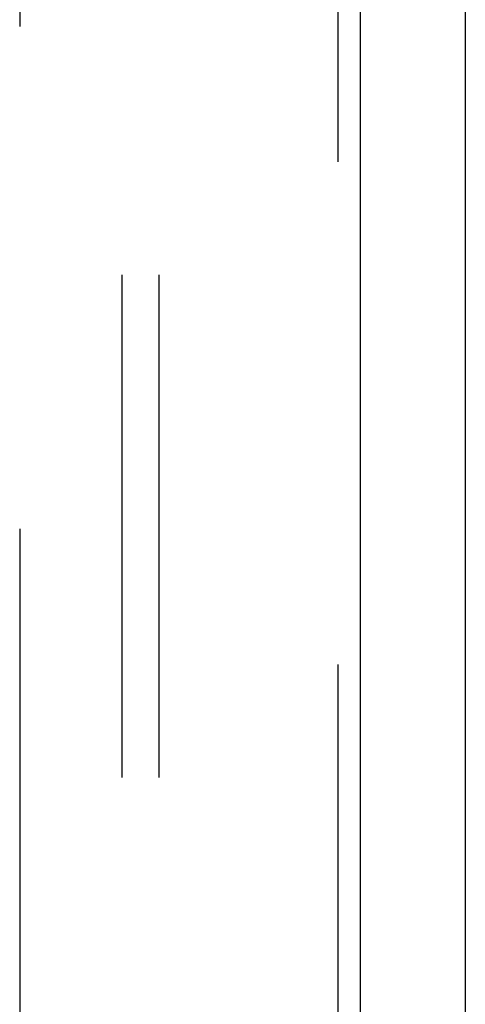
# Model space of a CAD drawing. Header units: inches. Extents: x 0 to 308, y 0 to 199.
# Tile 95 of 139: x 140.01 to 141.51, y 113.68 to 116.99. Entities that reach past the tile are written whole.
import ezdxf

# ---------------------------------------------------------------- set-up
doc = ezdxf.new("R2010")
doc.units = ezdxf.units.IN
doc.header["$LTSCALE"] = 16.920913
doc.header["$MEASUREMENT"] = 0
doc.linetypes.add('HIDDEN', pattern=[0.2, 0.1, -0.1])
doc.layers.get('0').update_dxf_attribs({"linetype": 'CONTINUOUS'})
for name, color, linetype in [('DEFAULT_2', 8, 'HIDDEN'), ('EXD_ENCLOSURE_DOOR_ASSEMBLY', 7, 'CONTINUOUS'), ('SUBPANEL', 7, 'CONTINUOUS')]:
    doc.layers.add(name, color=color, linetype=linetype)

msp = doc.modelspace()

# ---------------------------------------------------------------- linework, layer by layer
at = {"color": 3, "linetype": 'Continuous'}
msp.add_line((141.5127, 136.7708), (141.5127, 102.3968), dxfattribs=at)
at = {"layer": 'DEFAULT_2', "color": 8, "linetype": 'HIDDEN'}
msp.add_line((140.0127, 135.5818), (140.0127, 103.5858), dxfattribs=at)
at = {"layer": 'EXD_ENCLOSURE_DOOR_ASSEMBLY', "color": 8, "linetype": 'HIDDEN'}
msp.add_line((141.0834, 131.7413), (141.0834, 107.4313), dxfattribs=at)
at = {"layer": 'EXD_ENCLOSURE_DOOR_ASSEMBLY', "color": 3, "linetype": 'Continuous'}
msp.add_line((141.1584, 131.5863), (141.1584, 107.5863), dxfattribs=at)
at = {"layer": 'SUBPANEL', "color": 8, "linetype": 'HIDDEN'}
for p, q in [((140.3564, 133.0528), (140.3564, 106.1148)), ((140.4814, 133.0528), (140.4814, 106.1148))]:
    msp.add_line(p, q, dxfattribs=at)

doc.saveas('drawing.dxf')
